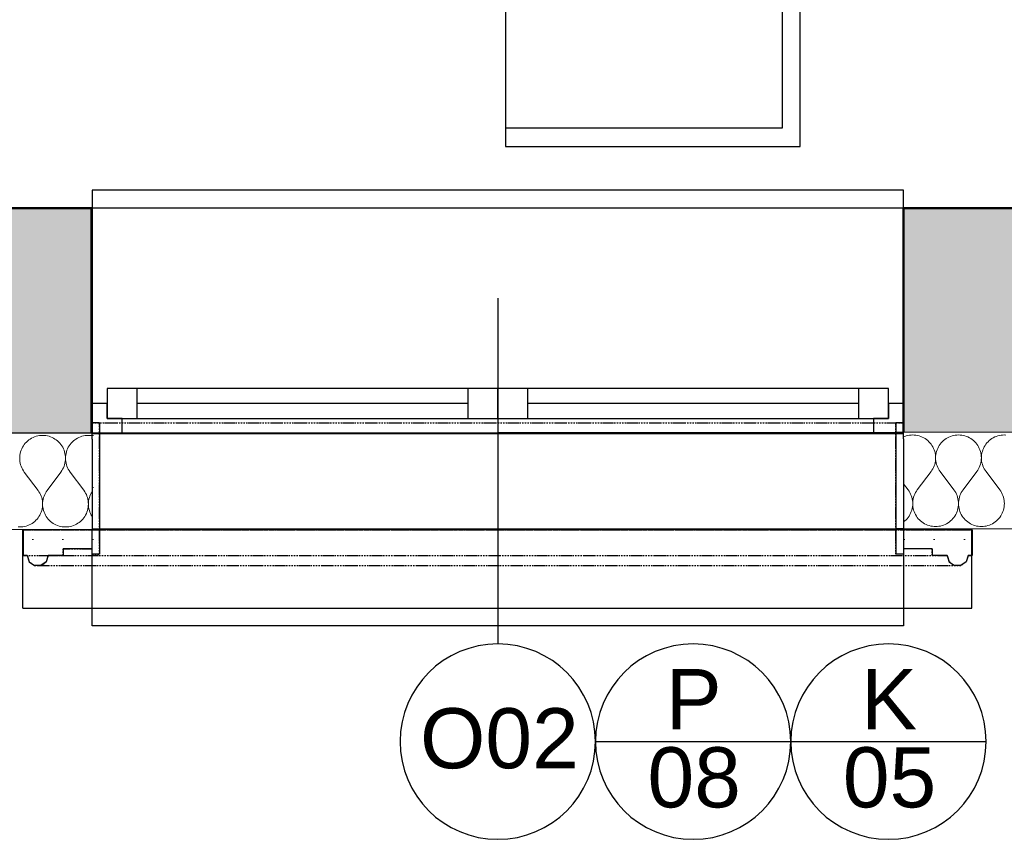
# Model space of a CAD drawing. Header units: millimetres. Extents: x -25972 to 4435, y -2839 to 20217.
# Tile 14 of 110: x -18972 to -17333, y -325 to 1038. Entities that reach past the tile are written whole.
import ezdxf

# ---------------------------------------------------------------- set-up
doc = ezdxf.new("R2010")
doc.units = ezdxf.units.MM
doc.header["$MEASUREMENT"] = 0
for name, pattern in [('Wipeout_Contour', [1000, 0, -1000]), ('Čerchovaná M', [4.5, 2.5, -0.85, 0.3, -0.85]), ('Čerchovaná S', [3.5, 1.5, -0.85, 0.3, -0.85])]:
    doc.linetypes.add(name, pattern=pattern)
for name, color, linetype in [('7._POHLED ZÁPADNÍ_2_3D prvky fasada nove', 7, 'Continuous'), ('7._POHLED ZÁPADNÍ_2_Konstrukce - nosné', 7, 'Continuous'), ('7._POHLED ZÁPADNÍ_2_Nové_3D prvky fasada nove', 7, 'Continuous'), ('7._POHLED ZÁPADNÍ_2_Nové_Interiér - nábytek', 7, 'Continuous'), ('7._POHLED ZÁPADNÍ_2_Nové_Konstrukce - nosné', 7, 'Continuous'), ('7._POHLED ZÁPADNÍ_2_Nové_Otvory – Okna', 7, 'Continuous'), ('7._POHLED ZÁPADNÍ_2_Nové_Otvory – Značky oken', 7, 'Continuous'), ('7._POHLED ZÁPADNÍ_2_Nové_Výplně – Řezové', 7, 'Continuous'), ('7._POHLED ZÁPADNÍ_2_Otvory – Značky oken', 7, 'Continuous'), ('7._POHLED ZÁPADNÍ_2_Výplně – Řezové', 7, 'Continuous')]:
    doc.layers.add(name, color=color, linetype=linetype)
doc.styles.add('GENEROVANÝ_STYL_1', font='txt')
pattern_1 = [(0, (0, -9e-13), (0, 86.60254), [0, -50]), (0, (25, 43.3), (0, 86.60254), [0, -50])]

# ---------------------------------------------------------------- blocks, each defined once
blk = doc.blocks.new('*X14', base_point=(-26263.1, -5016.6))
at = {"layer": '7._POHLED ZÁPADNÍ_2_Nové_Výplně – Řezové', "color": 21, "linetype": 'Continuous', "lineweight": 20, "true_color": 0xffaaaa}
for p, q in [((-18946.8, 344.2), (-18949.3, 343.2)), ((-18944.2, 345.1), (-18946.8, 344.2)), ((-18941.6, 345.8), (-18944.2, 345.1)), ((-18938.9, 346.3), (-18941.6, 345.8)), ((-18936.2, 346.6), (-18938.9, 346.3)), ((-18933.5, 346.7), (-18936.2, 346.6)), ((-18930.8, 346.6), (-18933.5, 346.7)), ((-18928.1, 346.3), (-18930.8, 346.6)), ((-18925.4, 345.8), (-18928.1, 346.3)), ((-18922.8, 345.1), (-18925.4, 345.8)), ((-18920.2, 344.3), (-18922.8, 345.1)), ((-18917.7, 343.2), (-18920.2, 344.3)), ((-18870.6, 344.3), (-18873.1, 343.2)), ((-18868, 345.1), (-18870.6, 344.3)), ((-18865.4, 345.8), (-18868, 345.1)), ((-18862.7, 346.3), (-18865.4, 345.8)), ((-18860, 346.6), (-18862.7, 346.3)), ((-18857.3, 346.7), (-18860, 346.6)), ((-18854.6, 346.6), (-18857.3, 346.7)), ((-18851.9, 346.3), (-18854.6, 346.6)), ((-18851.2, 346.2), (-18851.9, 346.3)), ((-18965.5, 329.1), (-18966.9, 326.8)), ((-18964, 331.4), (-18965.5, 329.1)), ((-18962.3, 333.5), (-18964, 331.4)), ((-18960.4, 335.5), (-18962.3, 333.5)), ((-18958.5, 337.3), (-18960.4, 335.5)), ((-18956.3, 339), (-18958.5, 337.3)), ((-18954.1, 340.6), (-18956.3, 339)), ((-18951.8, 342), (-18954.1, 340.6)), ((-18949.3, 343.2), (-18951.8, 342)), ((-18915.2, 342), (-18917.7, 343.2)), ((-18912.9, 340.6), (-18915.2, 342)), ((-18910.7, 339.1), (-18912.9, 340.6)), ((-18908.5, 337.4), (-18910.7, 339.1)), ((-18906.6, 335.5), (-18908.5, 337.4)), ((-18904.7, 333.5), (-18906.6, 335.5)), ((-18903, 331.4), (-18904.7, 333.5)), ((-18901.4, 329.2), (-18903, 331.4)), ((-18900, 326.8), (-18901.4, 329.2)), ((-18889.4, 329.2), (-18890.7, 326.8)), ((-18887.8, 331.4), (-18889.4, 329.2)), ((-18886.1, 333.5), (-18887.8, 331.4)), ((-18884.3, 335.5), (-18886.1, 333.5)), ((-18882.3, 337.4), (-18884.3, 335.5)), ((-18880.1, 339.1), (-18882.3, 337.4)), ((-18877.9, 340.6), (-18880.1, 339.1)), ((-18875.6, 342), (-18877.9, 340.6)), ((-18873.1, 343.2), (-18875.6, 342)), ((-18971.2, 313.9), (-18971.5, 311.2)), ((-18970.7, 316.6), (-18971.2, 313.9)), ((-18970, 319.3), (-18970.7, 316.6)), ((-18969.2, 321.8), (-18970, 319.3)), ((-18968.2, 324.4), (-18969.2, 321.8)), ((-18966.9, 326.8), (-18968.2, 324.4)), ((-18898.8, 324.4), (-18900, 326.8)), ((-18897.8, 321.9), (-18898.8, 324.4)), ((-18896.9, 319.3), (-18897.8, 321.9)), ((-18896.3, 316.7), (-18896.9, 319.3)), ((-18895.8, 314), (-18896.3, 316.7)), ((-18895.5, 311.3), (-18895.8, 314)), ((-18895.4, 308.6), (-18895.5, 311.3)), ((-18895.3, 311.3), (-18895.4, 308.6)), ((-18895, 314), (-18895.3, 311.3)), ((-18894.5, 316.7), (-18895, 314)), ((-18893.9, 319.3), (-18894.5, 316.7)), ((-18893, 321.9), (-18893.9, 319.3)), ((-18892, 324.4), (-18893, 321.9)), ((-18890.7, 326.8), (-18892, 324.4)), ((-18971.5, 311.2), (-18971.6, 308.5)), ((-18971.6, 308.5), (-18971.5, 305.8)), ((-18971.5, 305.8), (-18971.2, 303.1)), ((-18971.2, 303.1), (-18970.7, 300.4)), ((-18970.7, 300.4), (-18970, 297.8)), ((-18970, 297.8), (-18969.2, 295.2)), ((-18969.2, 295.2), (-18968.1, 292.7)), ((-18898.8, 292.7), (-18897.8, 295.2)), ((-18897.8, 295.2), (-18896.9, 297.8)), ((-18896.9, 297.8), (-18896.3, 300.5)), ((-18896.3, 300.5), (-18895.8, 303.1)), ((-18895.8, 303.1), (-18895.5, 305.8)), ((-18895.5, 305.8), (-18895.4, 308.6)), ((-18895.4, 308.6), (-18895.3, 305.8)), ((-18895.3, 305.8), (-18895, 303.1)), ((-18895, 303.1), (-18894.5, 300.5)), ((-18894.5, 300.5), (-18893.8, 297.8)), ((-18893.8, 297.8), (-18893, 295.2)), ((-18893, 295.2), (-18891.9, 292.7)), ((-18968.1, 292.7), (-18966.9, 290.3)), ((-18966.9, 290.3), (-18965.5, 287.9)), ((-18965.5, 287.9), (-18963.9, 285.7)), ((-18963.9, 285.7), (-18941.1, 255.2)), ((-18903, 285.7), (-18925.8, 255.2)), ((-18903, 285.7), (-18901.4, 288)), ((-18901.4, 288), (-18900.1, 290.3)), ((-18900.1, 290.3), (-18898.8, 292.7)), ((-18891.9, 292.7), (-18890.7, 290.3)), ((-18890.7, 290.3), (-18889.3, 288)), ((-18889.3, 288), (-18887.8, 285.7)), ((-18887.8, 285.7), (-18864.9, 255.3)), ((-18939.5, 253), (-18941.1, 255.2)), ((-18938.1, 250.7), (-18939.5, 253)), ((-18936.9, 248.2), (-18938.1, 250.7)), ((-18935.9, 245.7), (-18936.9, 248.2)), ((-18930, 248.2), (-18931, 245.7)), ((-18928.8, 250.7), (-18930, 248.2)), ((-18927.4, 253), (-18928.8, 250.7)), ((-18925.8, 255.2), (-18927.4, 253)), ((-18863.3, 253), (-18864.9, 255.3)), ((-18861.9, 250.7), (-18863.3, 253)), ((-18860.7, 248.3), (-18861.9, 250.7)), ((-18859.7, 245.8), (-18860.7, 248.3)), ((-18858.8, 243.2), (-18859.7, 245.8)), ((-18854.9, 245.8), (-18855.7, 243.2)), ((-18853.8, 248.3), (-18854.9, 245.8)), ((-18852.6, 250.7), (-18853.8, 248.3)), ((-18851.2, 253), (-18852.6, 250.7)), ((-18935, 243.1), (-18935.9, 245.7)), ((-18934.3, 240.5), (-18935, 243.1)), ((-18933.8, 237.8), (-18934.3, 240.5)), ((-18933.5, 235.1), (-18933.8, 237.8)), ((-18933.8, 227), (-18933.5, 229.7)), ((-18933.4, 232.4), (-18933.5, 235.1)), ((-18933.5, 229.7), (-18933.4, 232.4)), ((-18933.4, 235.1), (-18933.4, 232.4)), ((-18933.4, 232.4), (-18933.4, 229.7)), ((-18933.4, 229.7), (-18933.1, 227)), ((-18933.1, 237.8), (-18933.4, 235.1)), ((-18932.6, 240.5), (-18933.1, 237.8)), ((-18931.9, 243.1), (-18932.6, 240.5)), ((-18931, 245.7), (-18931.9, 243.1)), ((-18858.1, 240.5), (-18858.8, 243.2)), ((-18857.7, 237.9), (-18858.1, 240.5)), ((-18857.4, 235.2), (-18857.7, 237.9)), ((-18857.6, 227), (-18857.4, 229.7)), ((-18857.3, 232.4), (-18857.4, 235.2)), ((-18857.4, 229.7), (-18857.3, 232.4)), ((-18857.2, 235.2), (-18857.3, 232.4)), ((-18857.3, 232.4), (-18857.2, 229.7)), ((-18856.9, 237.9), (-18857.2, 235.2)), ((-18857.2, 229.7), (-18856.9, 227)), ((-18856.4, 240.5), (-18856.9, 237.9)), ((-18855.7, 243.2), (-18856.4, 240.5)), ((-18939.5, 211.8), (-18938.1, 214.1)), ((-18938.1, 214.1), (-18936.9, 216.6)), ((-18936.9, 216.6), (-18935.8, 219.1)), ((-18935.8, 219.1), (-18935, 221.7)), ((-18935, 221.7), (-18934.3, 224.3)), ((-18934.3, 224.3), (-18933.8, 227)), ((-18933.1, 227), (-18932.6, 224.3)), ((-18932.6, 224.3), (-18931.9, 221.7)), ((-18931.9, 221.7), (-18931, 219.1)), ((-18931, 219.1), (-18930, 216.6)), ((-18930, 216.6), (-18928.8, 214.1)), ((-18928.8, 214.1), (-18927.4, 211.8)), ((-18863.3, 211.8), (-18861.9, 214.2)), ((-18861.9, 214.2), (-18860.7, 216.6)), ((-18860.7, 216.6), (-18859.6, 219.1)), ((-18859.6, 219.1), (-18858.8, 221.7)), ((-18858.8, 221.7), (-18858.1, 224.3)), ((-18858.1, 224.3), (-18857.6, 227)), ((-18856.9, 227), (-18856.4, 224.3)), ((-18856.4, 224.3), (-18855.7, 221.7)), ((-18855.7, 221.7), (-18854.9, 219.1)), ((-18854.9, 219.1), (-18853.8, 216.6)), ((-18853.8, 216.6), (-18852.6, 214.2)), ((-18852.6, 214.2), (-18851.2, 211.8)), ((-18960.8, 195.8), (-18958.2, 196.7)), ((-18958.2, 196.7), (-18955.7, 197.7)), ((-18955.7, 197.7), (-18953.3, 198.9)), ((-18953.3, 198.9), (-18950.9, 200.3)), ((-18950.9, 200.3), (-18948.7, 201.9)), ((-18948.7, 201.9), (-18946.6, 203.6)), ((-18946.6, 203.6), (-18944.6, 205.4)), ((-18944.6, 205.4), (-18942.7, 207.4)), ((-18942.7, 207.4), (-18941, 209.6)), ((-18941, 209.6), (-18939.5, 211.8)), ((-18927.4, 211.8), (-18925.8, 209.6)), ((-18925.8, 209.6), (-18924.1, 207.4)), ((-18924.1, 207.4), (-18922.3, 205.5)), ((-18922.3, 205.5), (-18920.3, 203.6)), ((-18920.3, 203.6), (-18918.2, 201.9)), ((-18918.2, 201.9), (-18915.9, 200.3)), ((-18915.9, 200.3), (-18913.6, 199)), ((-18913.6, 199), (-18911.2, 197.7)), ((-18911.2, 197.7), (-18908.7, 196.7)), ((-18908.7, 196.7), (-18906.1, 195.8)), ((-18884.6, 195.8), (-18882, 196.7)), ((-18882, 196.7), (-18879.5, 197.8)), ((-18879.5, 197.8), (-18877.1, 199)), ((-18877.1, 199), (-18874.7, 200.4)), ((-18874.7, 200.4), (-18872.5, 201.9)), ((-18872.5, 201.9), (-18870.4, 203.6)), ((-18870.4, 203.6), (-18868.4, 205.5)), ((-18868.4, 205.5), (-18866.5, 207.5)), ((-18866.5, 207.5), (-18864.8, 209.6)), ((-18864.8, 209.6), (-18863.3, 211.8)), ((-18851.2, 211.8), (-18851.2, 211.8)), ((-18974.2, 194.4), (-18971.5, 194.3)), ((-18971.5, 194.3), (-18968.8, 194.4)), ((-18968.8, 194.4), (-18966.1, 194.7)), ((-18966.1, 194.7), (-18963.4, 195.1)), ((-18963.4, 195.1), (-18960.8, 195.8)), ((-18906.1, 195.8), (-18903.4, 195.2)), ((-18903.4, 195.2), (-18900.8, 194.7)), ((-18900.8, 194.7), (-18898.1, 194.4)), ((-18898.1, 194.4), (-18895.3, 194.3)), ((-18895.3, 194.3), (-18892.6, 194.4)), ((-18892.6, 194.4), (-18889.9, 194.7)), ((-18889.9, 194.7), (-18887.2, 195.2)), ((-18887.2, 195.2), (-18884.6, 195.8))]:
    blk.add_line(p, q, dxfattribs=at)
blk = doc.blocks.new('*X15', base_point=(-26263.1, -5016.6))
at = {"layer": '7._POHLED ZÁPADNÍ_2_Nové_Výplně – Řezové', "color": 21, "linetype": 'Continuous', "lineweight": 20, "true_color": 0xffaaaa}
for p, q in [((-17499.2, 344.9), (-17501.2, 344.1)), ((-17496.6, 345.8), (-17499.2, 344.9)), ((-17494, 346.5), (-17496.6, 345.8)), ((-17491.3, 347), (-17494, 346.5)), ((-17488.6, 347.3), (-17491.3, 347)), ((-17485.9, 347.4), (-17488.6, 347.3)), ((-17483.2, 347.3), (-17485.9, 347.4)), ((-17480.5, 347), (-17483.2, 347.3)), ((-17477.8, 346.5), (-17480.5, 347)), ((-17475.1, 345.8), (-17477.8, 346.5)), ((-17472.6, 345), (-17475.1, 345.8)), ((-17470.1, 343.9), (-17472.6, 345)), ((-17423, 345), (-17425.5, 343.9)), ((-17420.4, 345.8), (-17423, 345)), ((-17417.8, 346.5), (-17420.4, 345.8)), ((-17415.1, 347), (-17417.8, 346.5)), ((-17412.4, 347.3), (-17415.1, 347)), ((-17409.7, 347.4), (-17412.4, 347.3)), ((-17407, 347.3), (-17409.7, 347.4)), ((-17404.3, 347), (-17407, 347.3)), ((-17401.6, 346.5), (-17404.3, 347)), ((-17399, 345.9), (-17401.6, 346.5)), ((-17396.4, 345), (-17399, 345.9)), ((-17393.9, 344), (-17396.4, 345)), ((-17346.8, 345), (-17349.3, 344)), ((-17344.2, 345.9), (-17346.8, 345)), ((-17341.6, 346.6), (-17344.2, 345.9)), ((-17338.9, 347), (-17341.6, 346.6)), ((-17336.2, 347.3), (-17338.9, 347)), ((-17333.5, 347.4), (-17336.2, 347.3)), ((-17330.8, 347.3), (-17333.5, 347.4)), ((-17467.6, 342.7), (-17470.1, 343.9)), ((-17465.3, 341.3), (-17467.6, 342.7)), ((-17463, 339.8), (-17465.3, 341.3)), ((-17460.9, 338.1), (-17463, 339.8)), ((-17458.9, 336.2), (-17460.9, 338.1)), ((-17457.1, 334.2), (-17458.9, 336.2)), ((-17455.4, 332.1), (-17457.1, 334.2)), ((-17453.8, 329.9), (-17455.4, 332.1)), ((-17452.4, 327.5), (-17453.8, 329.9)), ((-17441.7, 329.9), (-17443.1, 327.5)), ((-17440.2, 332.1), (-17441.7, 329.9)), ((-17438.5, 334.2), (-17440.2, 332.1)), ((-17436.6, 336.2), (-17438.5, 334.2)), ((-17434.6, 338.1), (-17436.6, 336.2)), ((-17432.5, 339.8), (-17434.6, 338.1)), ((-17430.3, 341.3), (-17432.5, 339.8)), ((-17428, 342.7), (-17430.3, 341.3)), ((-17425.5, 343.9), (-17428, 342.7)), ((-17391.4, 342.7), (-17393.9, 344)), ((-17389.1, 341.3), (-17391.4, 342.7)), ((-17386.9, 339.8), (-17389.1, 341.3)), ((-17384.7, 338.1), (-17386.9, 339.8)), ((-17382.7, 336.2), (-17384.7, 338.1)), ((-17380.9, 334.2), (-17382.7, 336.2)), ((-17379.2, 332.1), (-17380.9, 334.2)), ((-17377.6, 329.9), (-17379.2, 332.1)), ((-17376.2, 327.6), (-17377.6, 329.9)), ((-17365.5, 329.9), (-17366.9, 327.6)), ((-17364, 332.1), (-17365.5, 329.9)), ((-17362.3, 334.3), (-17364, 332.1)), ((-17360.4, 336.2), (-17362.3, 334.3)), ((-17358.5, 338.1), (-17360.4, 336.2)), ((-17356.3, 339.8), (-17358.5, 338.1)), ((-17354.1, 341.4), (-17356.3, 339.8)), ((-17351.8, 342.8), (-17354.1, 341.4)), ((-17349.3, 344), (-17351.8, 342.8)), ((-17451.2, 325.1), (-17452.4, 327.5)), ((-17450.2, 322.6), (-17451.2, 325.1)), ((-17449.3, 320), (-17450.2, 322.6)), ((-17448.6, 317.4), (-17449.3, 320)), ((-17448.2, 314.7), (-17448.6, 317.4)), ((-17447.9, 312), (-17448.2, 314.7)), ((-17447.8, 309.3), (-17447.9, 312)), ((-17447.7, 312), (-17447.8, 309.3)), ((-17447.4, 314.7), (-17447.7, 312)), ((-17446.9, 317.4), (-17447.4, 314.7)), ((-17446.2, 320), (-17446.9, 317.4)), ((-17445.4, 322.6), (-17446.2, 320)), ((-17444.3, 325.1), (-17445.4, 322.6)), ((-17443.1, 327.5), (-17444.3, 325.1)), ((-17375, 325.1), (-17376.2, 327.6)), ((-17374, 322.6), (-17375, 325.1)), ((-17373.1, 320), (-17374, 322.6)), ((-17372.4, 317.4), (-17373.1, 320)), ((-17372, 314.7), (-17372.4, 317.4)), ((-17371.7, 312), (-17372, 314.7)), ((-17371.6, 309.3), (-17371.7, 312)), ((-17371.5, 312), (-17371.6, 309.3)), ((-17371.2, 314.7), (-17371.5, 312)), ((-17370.7, 317.4), (-17371.2, 314.7)), ((-17370, 320), (-17370.7, 317.4)), ((-17369.2, 322.6), (-17370, 320)), ((-17368.2, 325.1), (-17369.2, 322.6)), ((-17366.9, 327.6), (-17368.2, 325.1)), ((-17451.2, 293.4), (-17450.2, 295.9)), ((-17450.2, 295.9), (-17449.3, 298.5)), ((-17449.3, 298.5), (-17448.6, 301.2)), ((-17448.6, 301.2), (-17448.2, 303.8)), ((-17448.2, 303.8), (-17447.9, 306.5)), ((-17447.9, 306.5), (-17447.8, 309.3)), ((-17447.8, 309.3), (-17447.7, 306.5)), ((-17447.7, 306.5), (-17447.4, 303.8)), ((-17447.4, 303.8), (-17446.9, 301.2)), ((-17446.9, 301.2), (-17446.2, 298.5)), ((-17446.2, 298.5), (-17445.4, 295.9)), ((-17445.4, 295.9), (-17444.3, 293.4)), ((-17375, 293.5), (-17374, 296)), ((-17374, 296), (-17373.1, 298.6)), ((-17373.1, 298.6), (-17372.5, 301.2)), ((-17372.5, 301.2), (-17372, 303.9)), ((-17372, 303.9), (-17371.7, 306.6)), ((-17371.7, 306.6), (-17371.6, 309.3)), ((-17371.6, 309.3), (-17371.5, 306.6)), ((-17371.5, 306.6), (-17371.2, 303.9)), ((-17371.2, 303.9), (-17370.7, 301.2)), ((-17370.7, 301.2), (-17370, 298.6)), ((-17370, 298.6), (-17369.2, 296)), ((-17369.2, 296), (-17368.1, 293.5)), ((-17455.4, 286.4), (-17478.2, 255.9)), ((-17455.4, 286.4), (-17453.8, 288.7)), ((-17453.8, 288.7), (-17452.4, 291)), ((-17452.4, 291), (-17451.2, 293.4)), ((-17444.3, 293.4), (-17443.1, 291)), ((-17443.1, 291), (-17441.7, 288.7)), ((-17441.7, 288.7), (-17440.1, 286.4)), ((-17440.1, 286.4), (-17417.3, 256)), ((-17379.2, 286.5), (-17402, 256)), ((-17379.2, 286.5), (-17377.6, 288.7)), ((-17377.6, 288.7), (-17376.2, 291)), ((-17376.2, 291), (-17375, 293.5)), ((-17368.1, 293.5), (-17366.9, 291)), ((-17366.9, 291), (-17365.5, 288.7)), ((-17365.5, 288.7), (-17363.9, 286.5)), ((-17363.9, 286.5), (-17341.1, 256)), ((-17501.2, 266.2), (-17493.5, 255.9)), ((-17491.9, 253.7), (-17493.5, 255.9)), ((-17490.5, 251.4), (-17491.9, 253.7)), ((-17489.3, 248.9), (-17490.5, 251.4)), ((-17488.2, 246.4), (-17489.3, 248.9)), ((-17487.4, 243.8), (-17488.2, 246.4)), ((-17483.4, 246.4), (-17484.3, 243.8)), ((-17482.4, 248.9), (-17483.4, 246.4)), ((-17481.2, 251.4), (-17482.4, 248.9)), ((-17479.8, 253.7), (-17481.2, 251.4)), ((-17478.2, 255.9), (-17479.8, 253.7)), ((-17415.7, 253.7), (-17417.3, 256)), ((-17414.3, 251.4), (-17415.7, 253.7)), ((-17413.1, 249), (-17414.3, 251.4)), ((-17412.1, 246.4), (-17413.1, 249)), ((-17411.2, 243.9), (-17412.1, 246.4)), ((-17407.2, 246.4), (-17408.1, 243.9)), ((-17406.2, 249), (-17407.2, 246.4)), ((-17405, 251.4), (-17406.2, 249)), ((-17403.6, 253.7), (-17405, 251.4)), ((-17402, 256), (-17403.6, 253.7)), ((-17339.5, 253.8), (-17341.1, 256)), ((-17338.1, 251.4), (-17339.5, 253.8)), ((-17336.9, 249), (-17338.1, 251.4)), ((-17335.9, 246.5), (-17336.9, 249)), ((-17335, 243.9), (-17335.9, 246.5)), ((-17486.7, 241.2), (-17487.4, 243.8)), ((-17486.2, 238.5), (-17486.7, 241.2)), ((-17485.9, 235.8), (-17486.2, 238.5)), ((-17486.2, 227.7), (-17485.9, 230.4)), ((-17485.8, 233.1), (-17485.9, 235.8)), ((-17485.9, 230.4), (-17485.8, 233.1)), ((-17485.7, 235.8), (-17485.8, 233.1)), ((-17485.8, 233.1), (-17485.7, 230.4)), ((-17485.4, 238.5), (-17485.7, 235.8)), ((-17485.7, 230.4), (-17485.4, 227.7)), ((-17485, 241.2), (-17485.4, 238.5)), ((-17484.3, 243.8), (-17485, 241.2)), ((-17410.5, 241.2), (-17411.2, 243.9)), ((-17410, 238.6), (-17410.5, 241.2)), ((-17409.7, 235.8), (-17410, 238.6)), ((-17410, 227.7), (-17409.7, 230.4)), ((-17409.6, 233.1), (-17409.7, 235.8)), ((-17409.7, 230.4), (-17409.6, 233.1)), ((-17409.5, 235.8), (-17409.6, 233.1)), ((-17409.6, 233.1), (-17409.5, 230.4)), ((-17409.2, 238.6), (-17409.5, 235.8)), ((-17409.5, 230.4), (-17409.3, 227.7)), ((-17408.8, 241.2), (-17409.2, 238.6)), ((-17408.1, 243.9), (-17408.8, 241.2)), ((-17334.3, 241.3), (-17335, 243.9)), ((-17333.8, 238.6), (-17334.3, 241.3)), ((-17333.5, 235.9), (-17333.8, 238.6)), ((-17333.8, 227.7), (-17333.5, 230.4)), ((-17333.4, 233.2), (-17333.5, 235.9)), ((-17333.5, 230.4), (-17333.4, 233.2)), ((-17491.9, 212.5), (-17490.5, 214.8)), ((-17490.5, 214.8), (-17489.3, 217.3)), ((-17489.3, 217.3), (-17488.2, 219.8)), ((-17488.2, 219.8), (-17487.4, 222.4)), ((-17487.4, 222.4), (-17486.7, 225)), ((-17486.7, 225), (-17486.2, 227.7)), ((-17485.4, 227.7), (-17485, 225)), ((-17485, 225), (-17484.3, 222.4)), ((-17484.3, 222.4), (-17483.4, 219.8)), ((-17483.4, 219.8), (-17482.4, 217.3)), ((-17482.4, 217.3), (-17481.2, 214.8)), ((-17481.2, 214.8), (-17479.8, 212.5)), ((-17415.7, 212.5), (-17414.3, 214.9)), ((-17414.3, 214.9), (-17413.1, 217.3)), ((-17413.1, 217.3), (-17412, 219.8)), ((-17412, 219.8), (-17411.2, 222.4)), ((-17411.2, 222.4), (-17410.5, 225)), ((-17410.5, 225), (-17410, 227.7)), ((-17409.3, 227.7), (-17408.8, 225)), ((-17408.8, 225), (-17408.1, 222.4)), ((-17408.1, 222.4), (-17407.2, 219.8)), ((-17407.2, 219.8), (-17406.2, 217.3)), ((-17406.2, 217.3), (-17405, 214.9)), ((-17405, 214.9), (-17403.6, 212.5)), ((-17339.5, 212.6), (-17338.1, 214.9)), ((-17338.1, 214.9), (-17336.9, 217.3)), ((-17336.9, 217.3), (-17335.8, 219.8)), ((-17335.8, 219.8), (-17335, 222.4)), ((-17335, 222.4), (-17334.3, 225.1)), ((-17334.3, 225.1), (-17333.8, 227.7)), ((-17501.2, 202.5), (-17501.1, 202.6)), ((-17501.1, 202.6), (-17499, 204.3)), ((-17499, 204.3), (-17497, 206.1)), ((-17497, 206.1), (-17495.1, 208.1)), ((-17495.1, 208.1), (-17493.4, 210.2)), ((-17493.4, 210.2), (-17491.9, 212.5)), ((-17479.8, 212.5), (-17478.2, 210.3)), ((-17478.2, 210.3), (-17476.5, 208.1)), ((-17476.5, 208.1), (-17474.7, 206.1)), ((-17474.7, 206.1), (-17472.7, 204.3)), ((-17472.7, 204.3), (-17470.6, 202.6)), ((-17470.6, 202.6), (-17468.3, 201)), ((-17468.3, 201), (-17466, 199.6)), ((-17466, 199.6), (-17463.5, 198.4)), ((-17463.5, 198.4), (-17461, 197.4)), ((-17461, 197.4), (-17458.5, 196.5)), ((-17437, 196.5), (-17434.4, 197.4)), ((-17434.4, 197.4), (-17431.9, 198.4)), ((-17431.9, 198.4), (-17429.5, 199.7)), ((-17429.5, 199.7), (-17427.1, 201.1)), ((-17427.1, 201.1), (-17424.9, 202.6)), ((-17424.9, 202.6), (-17422.8, 204.3)), ((-17422.8, 204.3), (-17420.8, 206.2)), ((-17420.8, 206.2), (-17418.9, 208.2)), ((-17418.9, 208.2), (-17417.2, 210.3)), ((-17417.2, 210.3), (-17415.7, 212.5)), ((-17403.6, 212.5), (-17402, 210.3)), ((-17402, 210.3), (-17400.3, 208.2)), ((-17400.3, 208.2), (-17398.5, 206.2)), ((-17398.5, 206.2), (-17396.5, 204.3)), ((-17396.5, 204.3), (-17394.4, 202.6)), ((-17394.4, 202.6), (-17392.1, 201.1)), ((-17392.1, 201.1), (-17389.8, 199.7)), ((-17389.8, 199.7), (-17387.4, 198.5)), ((-17387.4, 198.5), (-17384.8, 197.4)), ((-17384.8, 197.4), (-17382.3, 196.6)), ((-17363.4, 195.9), (-17360.8, 196.6)), ((-17360.8, 196.6), (-17358.2, 197.4)), ((-17358.2, 197.4), (-17355.7, 198.5)), ((-17355.7, 198.5), (-17353.3, 199.7)), ((-17353.3, 199.7), (-17350.9, 201.1)), ((-17350.9, 201.1), (-17348.7, 202.6)), ((-17348.7, 202.6), (-17346.6, 204.4)), ((-17346.6, 204.4), (-17344.6, 206.2)), ((-17344.6, 206.2), (-17342.7, 208.2)), ((-17342.7, 208.2), (-17341, 210.3)), ((-17341, 210.3), (-17339.5, 212.6)), ((-17458.5, 196.5), (-17455.8, 195.9)), ((-17455.8, 195.9), (-17453.1, 195.4)), ((-17453.1, 195.4), (-17450.4, 195.1)), ((-17450.4, 195.1), (-17447.7, 195)), ((-17447.7, 195), (-17445, 195.1)), ((-17445, 195.1), (-17442.3, 195.4)), ((-17442.3, 195.4), (-17439.6, 195.9)), ((-17439.6, 195.9), (-17437, 196.5)), ((-17382.3, 196.6), (-17379.6, 195.9)), ((-17379.6, 195.9), (-17376.9, 195.4)), ((-17376.9, 195.4), (-17374.2, 195.1)), ((-17374.2, 195.1), (-17371.5, 195)), ((-17371.5, 195), (-17368.8, 195.1)), ((-17368.8, 195.1), (-17366.1, 195.4)), ((-17366.1, 195.4), (-17363.4, 195.9))]:
    blk.add_line(p, q, dxfattribs=at)

msp = doc.modelspace()

# ---------------------------------------------------------------- linework, layer by layer
at = {"layer": '7._POHLED ZÁPADNÍ_2_Konstrukce - nosné', "color": 7, "linetype": 'Continuous', "lineweight": 50}
for p, q in [((-18851.9, 549.7), (-18851.9, 724.7)), ((-17501.2, 399.7), (-17501.2, 724.7)), ((-18851.9, 499.7), (-18851.9, 549.7))]:
    msp.add_line(p, q, dxfattribs=at)
at = {"layer": '7._POHLED ZÁPADNÍ_2_Konstrukce - nosné', "color": 7, "linetype": 'Continuous', "lineweight": 50, "flags": 128}
for points in [[(-18851.9, 724.7), (-20100.3, 724.7)], [(-16309.9, 724.7), (-17501.2, 724.7)]]:
    msp.add_lwpolyline(points, dxfattribs=at)
at = {"layer": '7._POHLED ZÁPADNÍ_2_Nové_3D prvky fasada nove', "color": 1, "linetype": 'Continuous', "lineweight": 25}
msp.add_line((-18966.2, 59), (-17387.6, 59), dxfattribs=at)
at = {"layer": '7._POHLED ZÁPADNÍ_2_Nové_3D prvky fasada nove', "color": 1, "linetype": 'Continuous', "lineweight": 25, "flags": 128}
msp.add_lwpolyline([(-18851.2, 724.7), (-18851.9, 724.7)], dxfattribs=at)
at = {"layer": '7._POHLED ZÁPADNÍ_2_Nové_3D prvky fasada nove', "color": 1, "linetype": 'Čerchovaná M', "lineweight": 25, "flags": 128}
for points in [[(-17501.3, 367.6), (-17501.3, 189.7)], [(-17387, 189.7), (-17387, 146.6)], [(-17396.9, 136.4), (-17405.6, 130)], [(-17393.5, 146.6), (-17396.9, 136.4)]]:
    msp.add_lwpolyline(points, dxfattribs=at)
at = {"layer": '7._POHLED ZÁPADNÍ_2_Nové_Interiér - nábytek', "color": 1, "linetype": 'Continuous', "lineweight": 25}
for p, q in [((-17703.1, 2669.9), (-17703.1, 857.5)), ((-17673.1, 857.5), (-17673.1, 2669.9)), ((-18163.3, 857.5), (-18163.3, 827.5)), ((-17703.1, 857.5), (-18163.3, 857.5)), ((-17673.1, 827.5), (-17673.1, 857.5)), ((-18163.3, 827.5), (-17703.1, 827.5)), ((-17703.1, 827.5), (-17673.1, 827.5))]:
    msp.add_line(p, q, dxfattribs=at)
at = {"layer": '7._POHLED ZÁPADNÍ_2_Nové_Interiér - nábytek', "color": 1, "linetype": 'Continuous', "lineweight": 25, "flags": 128}
msp.add_lwpolyline([(-17673.1, 2699.9), (-18762.1, 2699.9), (-18762.1, 2099.9), (-18163.3, 2099.9), (-18163.3, 827.5), (-17673.1, 827.5)], close=True, dxfattribs=at)
at = {"layer": '7._POHLED ZÁPADNÍ_2_Nové_Otvory – Okna', "color": 1, "linetype": 'Continuous', "lineweight": 25}
for p, q in [((-17501.2, 754.7), (-18851.2, 754.7)), ((-18851.2, 754.7), (-18851.2, 724.7)), ((-17501.2, 724.7), (-17501.2, 754.7)), ((-17501.2, 724.7), (-18851.2, 724.7)), ((-18851.2, 399.7), (-18851.2, 724.7)), ((-17501.2, 399.7), (-17501.2, 724.7)), ((-18776.2, 424.7), (-18826.2, 424.7)), ((-18826.2, 424.7), (-18826.2, 374.7)), ((-18226.2, 424.7), (-18776.2, 424.7)), ((-18776.2, 374.7), (-18776.2, 424.7)), ((-18226.2, 424.7), (-18776.2, 424.7)), ((-18176.2, 424.7), (-18226.2, 424.7)), ((-18226.2, 424.7), (-18226.2, 374.7)), ((-18126.2, 424.7), (-18176.2, 424.7)), ((-18176.2, 424.7), (-18176.2, 374.7)), ((-18176.2, 374.7), (-18176.2, 424.7)), ((-17576.2, 424.7), (-18126.2, 424.7)), ((-18126.2, 374.7), (-18126.2, 424.7)), ((-17576.2, 424.7), (-18126.2, 424.7)), ((-17526.2, 424.7), (-17576.2, 424.7)), ((-17576.2, 424.7), (-17576.2, 374.7)), ((-17526.2, 374.7), (-17526.2, 424.7)), ((-18826.2, 399.7), (-18851.2, 399.7)), ((-18826.2, 374.7), (-18826.2, 399.7)), ((-18226.2, 399.7), (-18776.2, 399.7)), ((-17576.2, 399.7), (-18126.2, 399.7)), ((-17501.2, 399.7), (-17526.2, 399.7)), ((-17526.2, 399.7), (-17526.2, 374.7)), ((-18801.2, 374.7), (-18826.2, 374.7)), ((-18826.2, 374.7), (-18776.2, 374.7)), ((-18801.2, 349.7), (-18801.2, 374.7)), ((-18776.2, 374.7), (-18226.2, 374.7)), ((-18226.2, 374.7), (-18176.2, 374.7)), ((-18176.2, 374.7), (-18126.2, 374.7)), ((-18126.2, 374.7), (-17576.2, 374.7)), ((-17576.2, 374.7), (-17526.2, 374.7)), ((-17526.2, 374.7), (-17551.2, 374.7)), ((-17551.2, 374.7), (-17551.2, 349.7)), ((-18801.2, 349.7), (-18176.2, 349.7)), ((-18176.2, 349.7), (-17551.2, 349.7)), ((-17501.2, 29.7), (-18851.2, 29.7))]:
    msp.add_line(p, q, dxfattribs=at)
at = {"layer": '7._POHLED ZÁPADNÍ_2_Nové_Otvory – Značky oken', "color": 1, "linetype": 'Continuous', "lineweight": 25}
for p, q in [((-18176.2, 574.7), (-18176.2, -0.3)), ((-18013.7, -162.8), (-17688.7, -162.8)), ((-17688.7, -162.8), (-17363.7, -162.8))]:
    msp.add_line(p, q, dxfattribs=at)
at = {"layer": '7._POHLED ZÁPADNÍ_2_Nové_Otvory – Značky oken', "color": 1, "linetype": 'Continuous', "lineweight": 25, "flags": 128}
for points in [[(-18013.7, -162.8, 1), (-18338.7, -162.8, 1)], [(-17688.7, -162.8, 1), (-18013.7, -162.8, 1)], [(-17363.7, -162.8, 1), (-17688.7, -162.8, 1)]]:
    msp.add_lwpolyline(points, format="xyb", close=True, dxfattribs=at)

# ---------------------------------------------------------------- texts
at = {"layer": '7._POHLED ZÁPADNÍ_2_Otvory – Značky oken', "color": 1, "linetype": 'Continuous', "lineweight": 25, "char_height": 100, "attachment_point": 4, "style": 'GENEROVANÝ_STYL_1'}
for s, insert in [('\\A1;{\\pql;\\pt0;\\fArial|b0|i0|c238|p38;P}', (-17896.9, -92.1)), ('\\A1;{\\pql;\\pt0;\\fArial|b0|i0|c238|p38;K}', (-17571.9, -92.1)), ('\\A1;{\\pql;\\pt0;\\fArial|b0|i0|c238|p38;O02}', (-18305.5, -157.9)), ('\\A1;{\\pql;\\pt0;\\fArial|b0|i0|c238|p38;08}', (-17927.1, -222.9)), ('\\A1;{\\pql;\\pt0;\\fArial|b0|i0|c238|p38;05}', (-17602.1, -222.9))]:
    msp.add_mtext(s, dxfattribs=dict(at, insert=insert))

# ---------------------------------------------------------------- wipeouts: each hides what was drawn before it
at = {"color": 254, "linetype": 'Wipeout_Contour', "lineweight": 0, "ltscale": 302476.423377}
msp.add_wipeout([(-18965.6, 189.7), (-18965.6, 146.6), (-18959, 146.6), (-18955.7, 136.4), (-18947, 130), (-18936.2, 130), (-18927.4, 136.4), (-18924.1, 146.6), (-18899.1, 146.6), (-18899.1, 158), (-18851.3, 158), (-18851.3, 148.8), (-18838.6, 148.8), (-18838.6, 367.6), (-18851.3, 367.6), (-18851.3, 189.7)], dxfattribs=at).dxf.layer = '7._POHLED ZÁPADNÍ_2_Nové_Výplně – Řezové'

# ---------------------------------------------------------------- next in the draw order: hatches: boundary and pattern name
at = {"layer": '7._POHLED ZÁPADNÍ_2_Nové_Výplně – Řezové', "linetype": 'Continuous', "lineweight": 0, "true_color": 0xf2b2b2}
msp.add_hatch(color=9, dxfattribs=at).paths.add_polyline_path([(-18851.2, 724.7), (-18851.9, 724.7), (-18851.9, 349.7), (-18851.2, 349.7)])
at = {"layer": '7._POHLED ZÁPADNÍ_2_Nové_Výplně – Řezové', "linetype": 'Continuous', "lineweight": 20, "true_color": 0xffaaaa}
h = msp.add_hatch(dxfattribs=at)
h.set_pattern_fill('Omítka_01_0002', color=21, style=0, pattern_type=2)
h.set_pattern_definition(pattern_1)
h.paths.add_polyline_path([(-18965.6, 189.7), (-18965.6, 146.6), (-18959, 146.6), (-18955.7, 136.4), (-18947, 130), (-18936.2, 130), (-18927.4, 136.4), (-18924.1, 146.6), (-18899.1, 146.6), (-18899.1, 158), (-18851.3, 158), (-18851.3, 148.8), (-18838.6, 148.8), (-18838.6, 367.6), (-18851.3, 367.6), (-18851.3, 189.7)])
at = {"layer": '7._POHLED ZÁPADNÍ_2_Výplně – Řezové', "linetype": 'Continuous', "lineweight": 13}
msp.add_hatch(color=254, dxfattribs=at).paths.add_polyline_path([(-20100.3, 724.7), (-20106.9, 349.7), (-18851.9, 349.7), (-18851.9, 724.7)])

# ---------------------------------------------------------------- next in the draw order: linework, layer by layer
at = {"layer": '7._POHLED ZÁPADNÍ_2_Konstrukce - nosné', "color": 7, "linetype": 'Continuous', "lineweight": 50}
msp.add_line((-18851.9, 349.7), (-18851.9, 499.7), dxfattribs=at)
at = {"layer": '7._POHLED ZÁPADNÍ_2_Konstrukce - nosné', "color": 7, "linetype": 'Continuous', "lineweight": 50, "flags": 128}
msp.add_lwpolyline([(-20106.9, 349.7), (-18851.9, 349.7)], dxfattribs=at)
at = {"layer": '7._POHLED ZÁPADNÍ_2_Nové_3D prvky fasada nove', "color": 1, "linetype": 'Continuous', "lineweight": 25}
for p, q in [((-18851.3, 367.6), (-18851.3, 189.7)), ((-18838.6, 367.6), (-18851.3, 367.6)), ((-18838.6, 367.6), (-18838.6, 148.8)), ((-18966.2, 59), (-18966.2, 189.9)), ((-18965.6, 189.7), (-18965.6, 146.6)), ((-18851.3, 189.7), (-18965.6, 189.7)), ((-18899.1, 158), (-18899.1, 146.6)), ((-18851.3, 158), (-18899.1, 158)), ((-18851.3, 158), (-18851.3, 148.8)), ((-18838.6, 148.8), (-18851.3, 148.8)), ((-18959, 146.6), (-18965.6, 146.6)), ((-18959, 146.6), (-18955.7, 136.4)), ((-18955.7, 136.4), (-18947, 130)), ((-18927.4, 136.4), (-18936.2, 130)), ((-18924.1, 146.6), (-18927.4, 136.4)), ((-18899.1, 146.6), (-18924.1, 146.6)), ((-18936.2, 130), (-18947, 130))]:
    msp.add_line(p, q, dxfattribs=at)
at = {"layer": '7._POHLED ZÁPADNÍ_2_Nové_3D prvky fasada nove', "color": 1, "linetype": 'Continuous', "lineweight": 25, "flags": 128}
for points in [[(-18851.2, 724.7), (-18851.2, 349.7)], [(-18851.9, 349.7), (-18851.2, 349.7)]]:
    msp.add_lwpolyline(points, dxfattribs=at)
at = {"layer": '7._POHLED ZÁPADNÍ_2_Nové_3D prvky fasada nove', "color": 1, "linetype": 'Čerchovaná M', "lineweight": 25, "flags": 128}
for points in [[(-18851.3, 367.6), (-18851.3, 189.7)], [(-18838.6, 367.6), (-18851.3, 367.6)], [(-18851.3, 367.6), (-18851.3, 189.7)], [(-18851.3, 367.6), (-17501.3, 367.6)], [(-18838.6, 148.8), (-18838.6, 367.6)], [(-18965.6, 189.7), (-18965.6, 146.6)], [(-18851.3, 189.7), (-18965.6, 189.7)], [(-18965.6, 189.7), (-18965.6, 146.6)], [(-18965.6, 189.7), (-17387, 189.7)], [(-18899.1, 146.6), (-18899.1, 158)], [(-18899.1, 158), (-18851.3, 158)], [(-18851.3, 158), (-18851.3, 148.8)], [(-18851.3, 148.8), (-18838.6, 148.8)], [(-18965.6, 146.6), (-18959, 146.6)], [(-18965.6, 146.6), (-17387, 146.6)], [(-18959, 146.6), (-18955.7, 136.4)], [(-18959, 146.6), (-18955.7, 136.4)], [(-18955.7, 136.4), (-18947, 130)], [(-18955.7, 136.4), (-18947, 130)], [(-18936.2, 130), (-18927.4, 136.4)], [(-18927.4, 136.4), (-18924.1, 146.6)], [(-18924.1, 146.6), (-18899.1, 146.6)], [(-18947, 130), (-18936.2, 130)], [(-18947, 130), (-17405.6, 130)]]:
    msp.add_lwpolyline(points, dxfattribs=at)
at = {"layer": '7._POHLED ZÁPADNÍ_2_Nové_Otvory – Okna', "color": 1, "linetype": 'Continuous', "lineweight": 25}
for p, q in [((-18851.2, 349.7), (-18851.2, 399.7)), ((-18851.2, 349.7), (-18851.2, 399.7)), ((-18851.2, 29.7), (-18851.2, 349.7)), ((-18851.2, 349.7), (-18801.2, 349.7))]:
    msp.add_line(p, q, dxfattribs=at)

# ---------------------------------------------------------------- next in the draw order: wipeouts: each hides what was drawn before it
at = {"color": 254, "linetype": 'Wipeout_Contour', "lineweight": 0, "ltscale": 279197.221456}
msp.add_wipeout([(-17501.3, 189.7), (-17501.3, 367.6), (-17514, 367.6), (-17514, 148.8), (-17501.3, 148.8), (-17501.3, 158), (-17453.4, 158), (-17453.4, 146.6), (-17428.5, 146.6), (-17425.1, 136.4), (-17416.4, 130), (-17405.6, 130), (-17396.9, 136.4), (-17393.5, 146.6), (-17387, 146.6), (-17387, 189.7)], dxfattribs=at).dxf.layer = '7._POHLED ZÁPADNÍ_2_Nové_Výplně – Řezové'

# ---------------------------------------------------------------- next in the draw order: hatches: boundary and pattern name
at = {"layer": '7._POHLED ZÁPADNÍ_2_Nové_Výplně – Řezové', "linetype": 'Continuous', "lineweight": 20, "true_color": 0xffaaaa}
h = msp.add_hatch(dxfattribs=at)
h.set_pattern_fill('Omítka_01_0002', color=21, style=0, pattern_type=2)
h.set_pattern_definition(pattern_1)
h.paths.add_polyline_path([(-17501.3, 189.7), (-17501.3, 367.6), (-17514, 367.6), (-17514, 148.8), (-17501.3, 148.8), (-17501.3, 158), (-17453.4, 158), (-17453.4, 146.6), (-17428.5, 146.6), (-17425.1, 136.4), (-17416.4, 130), (-17405.6, 130), (-17396.9, 136.4), (-17393.5, 146.6), (-17387, 146.6), (-17387, 189.7)])
at = {"layer": '7._POHLED ZÁPADNÍ_2_Výplně – Řezové', "linetype": 'Continuous', "lineweight": 13}
msp.add_hatch(color=254, dxfattribs=at).paths.add_polyline_path([(-16309.9, 724.7), (-17501.2, 724.7), (-17501.2, 349.7), (-16316.5, 349.7)])

# ---------------------------------------------------------------- next in the draw order: linework, layer by layer
at = {"layer": '7._POHLED ZÁPADNÍ_2_Konstrukce - nosné', "color": 7, "linetype": 'Continuous', "lineweight": 50}
msp.add_line((-17501.2, 349.7), (-17501.2, 399.7), dxfattribs=at)
at = {"layer": '7._POHLED ZÁPADNÍ_2_Konstrukce - nosné', "color": 7, "linetype": 'Continuous', "lineweight": 50, "flags": 128}
msp.add_lwpolyline([(-17501.2, 349.7), (-16016.4, 349.7)], dxfattribs=at)
at = {"layer": '7._POHLED ZÁPADNÍ_2_Nové_3D prvky fasada nove', "color": 1, "linetype": 'Continuous', "lineweight": 25}
for p, q in [((-17501.3, 367.6), (-17514, 367.6)), ((-17514, 367.6), (-17514, 148.8)), ((-17501.3, 367.6), (-17501.3, 189.7)), ((-18966.2, 189.9), (-17387.6, 189.9)), ((-17387, 189.7), (-17501.3, 189.7)), ((-17387.6, 59), (-17387.6, 189.9)), ((-17387, 189.7), (-17387, 146.6)), ((-17501.3, 148.8), (-17514, 148.8)), ((-17501.3, 158), (-17501.3, 148.8)), ((-17453.4, 158), (-17501.3, 158)), ((-17453.4, 158), (-17453.4, 146.6)), ((-17428.5, 146.6), (-17453.4, 146.6)), ((-17428.5, 146.6), (-17425.1, 136.4)), ((-17425.1, 136.4), (-17416.4, 130)), ((-17396.9, 136.4), (-17405.6, 130)), ((-17393.5, 146.6), (-17396.9, 136.4)), ((-17387, 146.6), (-17393.5, 146.6)), ((-17405.6, 130), (-17416.4, 130))]:
    msp.add_line(p, q, dxfattribs=at)
at = {"layer": '7._POHLED ZÁPADNÍ_2_Nové_3D prvky fasada nove', "color": 1, "linetype": 'Čerchovaná S', "lineweight": 25}
msp.add_line((-18966.2, 189.7), (-17387.6, 189.7), dxfattribs=at)
at = {"layer": '7._POHLED ZÁPADNÍ_2_Nové_3D prvky fasada nove', "color": 1, "linetype": 'Čerchovaná M', "lineweight": 25, "flags": 128}
for points in [[(-17514, 148.8), (-17514, 367.6)], [(-17514, 367.6), (-17501.3, 367.6)], [(-17501.3, 367.6), (-17501.3, 189.7)], [(-17501.3, 189.7), (-17387, 189.7)], [(-17387, 189.7), (-17387, 146.6)], [(-17501.3, 148.8), (-17514, 148.8)], [(-17501.3, 158), (-17501.3, 148.8)], [(-17453.4, 158), (-17501.3, 158)], [(-17453.4, 146.6), (-17453.4, 158)], [(-17428.5, 146.6), (-17453.4, 146.6)], [(-17425.1, 136.4), (-17428.5, 146.6)], [(-17416.4, 130), (-17425.1, 136.4)], [(-17396.9, 136.4), (-17405.6, 130)], [(-17393.5, 146.6), (-17396.9, 136.4)], [(-17387, 146.6), (-17393.5, 146.6)], [(-17405.6, 130), (-17416.4, 130)]]:
    msp.add_lwpolyline(points, dxfattribs=at)
at = {"layer": '7._POHLED ZÁPADNÍ_2_Nové_Otvory – Okna', "color": 1, "linetype": 'Continuous', "lineweight": 25}
for p, q in [((-17501.2, 349.7), (-17501.2, 399.7)), ((-17501.2, 349.7), (-17501.2, 399.7)), ((-17501.2, 349.7), (-18851.2, 349.7)), ((-17551.2, 349.7), (-17501.2, 349.7)), ((-17501.2, 349.7), (-17501.2, 29.7))]:
    msp.add_line(p, q, dxfattribs=at)

# ---------------------------------------------------------------- next in the draw order: wipeouts: each hides what was drawn before it
at = {"color": 254, "linetype": 'Wipeout_Contour', "lineweight": 0, "ltscale": 97531.977245}
msp.add_wipeout([(-20484.7, 189.7), (-18851.2, 190.5), (-18851.2, 340.5), (-18851.2, 350.5), (-20481.9, 349.7)], dxfattribs=at).dxf.layer = '7._POHLED ZÁPADNÍ_2_Nové_Výplně – Řezové'
at = {"color": 254, "linetype": 'Wipeout_Contour', "lineweight": 0, "ltscale": 84535.907147}
msp.add_wipeout([(-16010, 351.9), (-17501.2, 351.2), (-17501.2, 341.2), (-17501.2, 191.2), (-16009.9, 191.9)], dxfattribs=at).dxf.layer = '7._POHLED ZÁPADNÍ_2_Nové_Výplně – Řezové'

# ---------------------------------------------------------------- next in the draw order: linework, layer by layer
at = {"layer": '7._POHLED ZÁPADNÍ_2_Nové_Konstrukce - nosné', "color": 1, "linetype": 'Continuous', "lineweight": 25}
for p, q in [((-18851.2, 340.5), (-18851.2, 350.5)), ((-17501.2, 341.2), (-17501.2, 351.2)), ((-18851.2, 340.5), (-18851.2, 190.5)), ((-17501.2, 341.2), (-17501.2, 191.2))]:
    msp.add_line(p, q, dxfattribs=at)
at = {"layer": '7._POHLED ZÁPADNÍ_2_Nové_Konstrukce - nosné', "color": 1, "linetype": 'Continuous', "lineweight": 25, "flags": 128}
for points in [[(-18851.2, 350.5), (-20481.9, 349.7)], [(-16010, 351.9), (-17501.2, 351.2)], [(-20644.7, 189.6), (-18851.2, 190.5)], [(-17501.2, 191.2), (-16009.9, 191.9)]]:
    msp.add_lwpolyline(points, dxfattribs=at)
at = {"layer": '7._POHLED ZÁPADNÍ_2_Nové_Otvory – Okna', "color": 1, "linetype": 'Continuous', "lineweight": 25}
for p, q in [((-17501.2, 351.2), (-18851.2, 350.5)), ((-18851.2, 340.5), (-18851.2, 350.5)), ((-17501.2, 341.2), (-17501.2, 351.2)), ((-18851.2, 340.5), (-18851.2, 190.5)), ((-17501.2, 341.2), (-17501.2, 191.2)), ((-17501.2, 191.2), (-18851.2, 190.5))]:
    msp.add_line(p, q, dxfattribs=at)

# ---------------------------------------------------------------- next in the draw order: block references
at = {"layer": '7._POHLED ZÁPADNÍ_2_3D prvky fasada nove', "color": 9, "linetype": 'Continuous', "lineweight": 13}
for name in ['*X14', '*X15']:
    msp.add_blockref(name, (-26263.1, -5016.6), dxfattribs=at)

doc.saveas('drawing.dxf')
